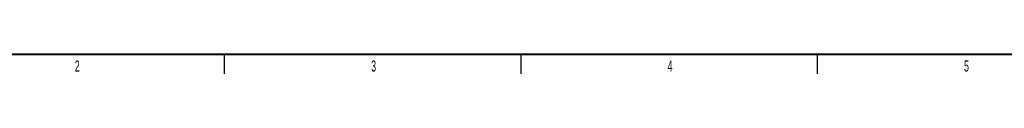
# Model space of a CAD drawing. Header units: millimetres. Extents: x 25 to 1935, y 715 to 2336.
# Tile 114 of 222: x 1237.5 to 1486.64, y 742.34 to 747.34. Entities that reach past the tile are written whole.
import ezdxf

# ---------------------------------------------------------------- set-up
doc = ezdxf.new("R2010")
doc.units = ezdxf.units.MM
doc.header["$LTSCALE"] = 2
doc.layers.add('标注层', color=7, linetype='Continuous')
doc.layers.add('粗图框层', color=7, linetype='Continuous', lineweight=40)
doc.layers.add('轮廓实线层', color=7, linetype='Continuous', lineweight=30)
doc.styles.add('SLDTEXTSTYLE0', font='TXT', dxfattribs={"width": 0.6})

msp = doc.modelspace()

# ---------------------------------------------------------------- linework, layer by layer
at = {"layer": '粗图框层', "color": 7}
msp.add_line((1113.768, 747.34), (1914.716, 747.34), dxfattribs=at)
at = {"layer": '轮廓实线层', "color": 7}
for p, q in [((1289.268, 747.34), (1289.268, 742.34)), ((1364.268, 747.34), (1364.268, 742.34)), ((1439.268, 747.34), (1439.268, 742.34))]:
    msp.add_line(p, q, dxfattribs=at)

# ---------------------------------------------------------------- texts
at = {"layer": '标注层', "color": 7, "char_height": 2.8, "attachment_point": 1, "style": 'SLDTEXTSTYLE0'}
for s, insert in [('2', (1251.433, 745.728)), ('3', (1326.433, 745.728)), ('4', (1401.433, 745.728)), ('5', (1476.433, 745.728))]:
    msp.add_mtext(s, dxfattribs=dict(at, insert=insert))

doc.saveas('drawing.dxf')
